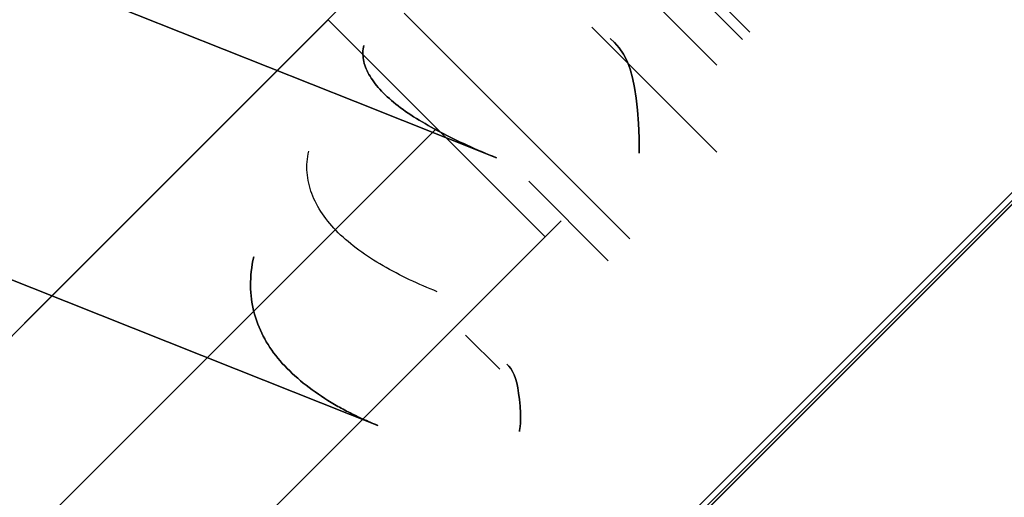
# Model space of a CAD drawing. Header units: millimetres. Extents: x -630 to 192, y -7 to 1615.
# Tile 96 of 249: x 127.46 to 132.27, y 39.08 to 41.41. Entities that reach past the tile are written whole.
import ezdxf

# ---------------------------------------------------------------- set-up
doc = ezdxf.new("R2010")
doc.units = ezdxf.units.MM
doc.header["$MEASUREMENT"] = 0
doc.layers.add('OVIDIO 160x80x72h', color=7, linetype='Continuous')

msp = doc.modelspace()

# ---------------------------------------------------------------- linework, layer by layer
at = {"layer": 'OVIDIO 160x80x72h', "extrusion": (-0.108979, 0.202852, 0.973126)}
for points in [[(-166.8952, 70.6343), (-166.8952, 231.2901)], [(-166.8952, 231.2901), (-166.8952, 70.6343)], [(-167.1907, 231.2901), (-167.1907, 70.6343)], [(-167.4862, 231.2901), (-167.4862, 70.6343)], [(-167.4862, 70.6343), (-167.4862, 231.2901)]]:
    msp.add_lwpolyline(points, dxfattribs=at)
at = {"layer": 'OVIDIO 160x80x72h', "extrusion": (-0.021464, 0.046296, 0.998697)}
for points in [[(-161.4591, -30.7233), (-161.4591, 70.5793)], [(-162.945, -29.7595), (-162.945, 70.7535)]]:
    msp.add_lwpolyline(points, dxfattribs=at)
at = {"layer": 'OVIDIO 160x80x72h', "extrusion": (-0.235702, 0.235702, 0.942809)}
for points in [[(-131.5232, 347.6585), (-131.5232, 238.5807)], [(-132.4719, 238.5807), (-132.4719, 347.6585)], [(-129.6259, 238.5807), (-129.6259, 347.6585)], [(-128.6772, 347.6585), (-128.6772, 238.5807)], [(-125.2546, 333.557), (-125.2546, 229.0167)], [(-126.2942, 336.3253), (-126.2942, 230.9174)]]:
    msp.add_lwpolyline(points, dxfattribs=at)
at = {"layer": 'OVIDIO 160x80x72h', "extrusion": (0.114881, -0.045678, 0.992329)}
msp.add_lwpolyline([(85.8607, 87.5125), (85.8607, -21.4023)], dxfattribs=at)
at = {"layer": 'OVIDIO 160x80x72h', "extrusion": (-0.202852, 0.108979, 0.973126)}
for points in [[(-83.1688, 143.8896), (-83.1688, 304.5455)], [(-83.1688, 304.5455), (-83.1688, 143.8896)], [(-82.8733, 304.5455), (-82.8733, 143.8896)], [(-82.5779, 143.8896), (-82.5779, 304.5455)], [(-82.5779, 304.5455), (-82.5779, 143.8896)]]:
    msp.add_lwpolyline(points, dxfattribs=at)
at = {"layer": 'OVIDIO 160x80x72h', "extrusion": (-0.046296, 0.021464, 0.998697)}
for points in [[(-83.7433, 59.0169), (-83.7433, 160.3213)], [(-82.2571, 59.9851), (-82.2571, 160.4963)]]:
    msp.add_lwpolyline(points, dxfattribs=at)
at = {"layer": 'OVIDIO 160x80x72h'}
for points in [[(147.8155, 56.0149), (128.6454, 36.8448)], [(128.8588, 37.0582), (147.6021, 55.8015)], [(129.9673, 42.4094), (131.028, 41.3487)], [(130.9923, 41.3131), (129.9317, 42.3737)], [(129.3396, 41.4407), (130.4419, 40.3384)], [(119.7045, 32.1466), (128.9673, 41.4094)], [(128.9673, 41.4094), (119.7045, 32.1466)], [(128.9673, 41.4094), (130.028, 40.3487)], [(130.028, 40.3487), (128.9673, 41.4094)], [(130.2559, 41.3727), (130.8661, 40.7625)], [(130.8661, 40.7625), (130.2559, 41.3727)], [(120.2349, 31.6162), (129.4977, 40.8791)], [(129.9474, 40.6208), (130.3359, 40.2323)], [(130.028, 40.3487), (120.7652, 31.0859)], [(120.7652, 31.0859), (130.028, 40.3487)], [(129.8057, 39.7021), (129.6389, 39.8689)], [(129.6389, 39.8689), (129.8057, 39.7021)]]:
    msp.add_lwpolyline(points, dxfattribs=at)
at = {"layer": 'OVIDIO 160x80x72h', "extrusion": (0.015219, 0.015219, 0.999768)}
for points in [[(119.6927, 32.1172), (129.0702, 41.4925)], [(120.7532, 31.0564), (130.1308, 40.4317)], [(119.6927, 32.1172), (119.6648, 32.0886), (119.6372, 32.0592), (119.6101, 32.0289), (119.5835, 31.9977), (119.5573, 31.9656), (119.5318, 31.9327), (119.5067, 31.899), (119.4823, 31.8644), (119.4586, 31.8289), (119.4355, 31.7927), (119.4132, 31.7557), (119.3916, 31.7179), (119.3708, 31.6793), (119.3508, 31.64), (119.3317, 31.6), (119.3135, 31.5593), (119.2962, 31.518), (119.2799, 31.4761), (119.2646, 31.4335), (119.2502, 31.3905), (119.237, 31.3468), (119.2247, 31.3028), (119.2136, 31.2582), (119.2036, 31.2133), (119.1947, 31.168), (119.187, 31.1224), (119.1804, 31.0765), (119.175, 31.0303), (119.1708, 30.984), (119.1678, 30.9376), (119.166, 30.891), (119.1654, 30.8444), (119.166, 30.7979), (119.1678, 30.7513), (119.1708, 30.7049), (119.175, 30.6585), (119.1803, 30.6124), (119.1869, 30.5665), (119.1946, 30.5209), (119.2035, 30.4756), (119.2135, 30.4307), (119.2246, 30.3861), (119.2368, 30.342), (119.2501, 30.2984), (119.2644, 30.2553), (119.2798, 30.2128), (119.2961, 30.1708), (119.3133, 30.1295), (119.3315, 30.0888), (119.3506, 30.0488), (119.3706, 30.0095), (119.3914, 29.971), (119.413, 29.9332), (119.4353, 29.8961), (119.4584, 29.8599), (119.4821, 29.8245), (119.5065, 29.7899), (119.5315, 29.7561), (119.5571, 29.7232), (119.5832, 29.6911), (119.6098, 29.6599), (119.637, 29.6296), (119.6645, 29.6002), (119.6924, 29.5716)], [(119.6924, 29.5716), (119.6645, 29.6002), (119.637, 29.6296), (119.6098, 29.6599), (119.5832, 29.6911), (119.5571, 29.7232), (119.5315, 29.7561), (119.5065, 29.7899), (119.4821, 29.8245), (119.4584, 29.8599), (119.4353, 29.8961), (119.413, 29.9332), (119.3914, 29.971), (119.3706, 30.0095), (119.3506, 30.0488), (119.3315, 30.0888), (119.3133, 30.1295), (119.2961, 30.1708), (119.2798, 30.2128), (119.2644, 30.2553), (119.2501, 30.2984), (119.2368, 30.342), (119.2246, 30.3861), (119.2135, 30.4307), (119.2035, 30.4756), (119.1946, 30.5209), (119.1869, 30.5665), (119.1803, 30.6124), (119.175, 30.6585), (119.1708, 30.7049), (119.1678, 30.7513), (119.166, 30.7979), (119.1654, 30.8444), (119.166, 30.891), (119.1678, 30.9376), (119.1708, 30.984), (119.175, 31.0303), (119.1804, 31.0765), (119.187, 31.1224), (119.1947, 31.168), (119.2036, 31.2133), (119.2136, 31.2582), (119.2247, 31.3028), (119.237, 31.3468), (119.2502, 31.3905), (119.2646, 31.4335), (119.2799, 31.4761), (119.2962, 31.518), (119.3135, 31.5593), (119.3317, 31.6), (119.3508, 31.64), (119.3708, 31.6793), (119.3916, 31.7179), (119.4132, 31.7557), (119.4355, 31.7927), (119.4586, 31.8289), (119.4823, 31.8644), (119.5067, 31.899), (119.5318, 31.9327), (119.5573, 31.9656), (119.5835, 31.9977), (119.6101, 32.0289), (119.6372, 32.0592), (119.6648, 32.0886), (119.6927, 32.1172)], [(120.329, 31.4807), (119.2266, 30.3786)], [(120.7532, 31.0564), (121.0059, 31.309)], [(121.0059, 31.309), (120.7532, 31.0564)], [(120.7532, 31.0564), (120.7486, 31.0516), (120.744, 31.0467), (120.7395, 31.0417), (120.735, 31.0365), (120.7307, 31.0311), (120.7264, 31.0256), (120.7223, 31.02), (120.7182, 31.0143), (120.7142, 31.0083), (120.7104, 31.0023), (120.7067, 30.9961), (120.7031, 30.9898), (120.6996, 30.9834), (120.6963, 30.9769), (120.6931, 30.9702), (120.69, 30.9634), (120.6872, 30.9565), (120.6844, 30.9495), (120.6819, 30.9424), (120.6795, 30.9353), (120.6773, 30.928), (120.6753, 30.9207), (120.6734, 30.9132), (120.6717, 30.9057), (120.6702, 30.8982), (120.669, 30.8906), (120.6679, 30.8829), (120.667, 30.8753), (120.6663, 30.8675), (120.6658, 30.8598), (120.6655, 30.852), (120.6654, 30.8443), (120.6655, 30.8365), (120.6658, 30.8287), (120.6663, 30.821), (120.667, 30.8133), (120.6679, 30.8056), (120.669, 30.7979), (120.6702, 30.7903), (120.6717, 30.7828), (120.6734, 30.7753), (120.6752, 30.7679), (120.6773, 30.7605), (120.6795, 30.7533), (120.6819, 30.7461), (120.6844, 30.739), (120.6871, 30.732), (120.69, 30.7251), (120.6931, 30.7183), (120.6962, 30.7117), (120.6996, 30.7051), (120.703, 30.6987), (120.7066, 30.6924), (120.7103, 30.6862), (120.7142, 30.6802), (120.7181, 30.6743), (120.7222, 30.6685), (120.7264, 30.6629), (120.7306, 30.6574), (120.735, 30.6521), (120.7394, 30.6469), (120.744, 30.6418), (120.7485, 30.6369), (120.7532, 30.6321)], [(120.7532, 30.6321), (120.7485, 30.6369), (120.744, 30.6418), (120.7394, 30.6469), (120.735, 30.6521), (120.7306, 30.6574), (120.7264, 30.6629), (120.7222, 30.6685), (120.7181, 30.6743), (120.7142, 30.6802), (120.7103, 30.6862), (120.7066, 30.6924), (120.703, 30.6987), (120.6996, 30.7051), (120.6962, 30.7117), (120.6931, 30.7183), (120.69, 30.7251), (120.6871, 30.732), (120.6844, 30.739), (120.6819, 30.7461), (120.6795, 30.7533), (120.6773, 30.7605), (120.6752, 30.7679), (120.6734, 30.7753), (120.6717, 30.7828), (120.6702, 30.7903), (120.669, 30.7979), (120.6679, 30.8056), (120.667, 30.8133), (120.6663, 30.821), (120.6658, 30.8287), (120.6655, 30.8365), (120.6654, 30.8443), (120.6655, 30.852), (120.6658, 30.8598), (120.6663, 30.8675), (120.667, 30.8753), (120.6679, 30.8829), (120.669, 30.8906), (120.6702, 30.8982), (120.6717, 30.9057), (120.6734, 30.9132), (120.6753, 30.9207), (120.6773, 30.928), (120.6795, 30.9353), (120.6819, 30.9424), (120.6844, 30.9495), (120.6872, 30.9565), (120.69, 30.9634), (120.6931, 30.9702), (120.6963, 30.9769), (120.6996, 30.9834), (120.7031, 30.9898), (120.7067, 30.9961), (120.7104, 31.0023), (120.7142, 31.0083), (120.7182, 31.0143), (120.7223, 31.02), (120.7264, 31.0256), (120.7307, 31.0311), (120.735, 31.0365), (120.7395, 31.0417), (120.744, 31.0467), (120.7486, 31.0516), (120.7532, 31.0564)], [(120.4398, 30.9456), (119.7299, 30.2359)], [(120.7532, 30.6321), (119.6924, 29.5716)], [(119.6924, 29.5716), (120.7532, 30.6321)]]:
    msp.add_lwpolyline(points, dxfattribs=at)
at = {"layer": 'OVIDIO 160x80x72h', "extrusion": (0.999884, -0.000231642, -0.015217)}
for points in [[(39.145, 1.7937), (46.6023, 491.6256)], [(29.6284, 1.6876), (39.7322, 665.3521)], [(39.7322, 665.3521), (29.6284, 1.6876)]]:
    msp.add_lwpolyline(points, dxfattribs=at)
at = {"layer": 'OVIDIO 160x80x72h', "extrusion": (-0.000231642, 0.999884, -0.015217)}
for points in [[(-127.7431, 0.4448), (-135.2004, 490.2779)], [(-129.2879, 663.9887), (-119.1843, 0.3358)], [(-130.7877, 663.9659), (-120.6844, 0.3348)]]:
    msp.add_lwpolyline(points, dxfattribs=at)
at = {"layer": 'OVIDIO 160x80x72h', "extrusion": (0.922113, -0.366639, -0.123629)}
for points in [[(87.9941, 673.5607), (87.8955, 673.5367), (87.7952, 673.5159), (87.6933, 673.4983), (87.5901, 673.4842), (87.538, 673.4785), (87.4856, 673.4736), (87.433, 673.4697), (87.3801, 673.4667), (87.327, 673.4646), (87.2737, 673.4634), (87.2203, 673.4632), (87.1667, 673.464), (87.1129, 673.4657), (87.0591, 673.4684), (87.0053, 673.4721), (86.9513, 673.4767), (86.8974, 673.4823), (86.8435, 673.4889), (86.7896, 673.4965), (86.7358, 673.5051), (86.6821, 673.5147), (86.6285, 673.5253), (86.575, 673.5368), (86.5218, 673.5493), (86.4687, 673.5629), (86.4159, 673.5773), (86.3633, 673.5928), (86.311, 673.6092), (86.259, 673.6266), (86.2073, 673.6449), (86.156, 673.6642), (86.1051, 673.6843), (86.0546, 673.7054), (86.0045, 673.7274), (85.9549, 673.7503), (85.9058, 673.774), (85.8572, 673.7986), (85.8091, 673.824), (85.7615, 673.8503), (85.7145, 673.8774), (85.6681, 673.9052), (85.6223, 673.9338), (85.5772, 673.9632), (85.5327, 673.9933), (85.4888, 674.0241), (85.4456, 674.0556), (85.4031, 674.0878), (85.3614, 674.1207), (85.3203, 674.1541), (85.28, 674.1882), (85.2404, 674.2228), (85.2015, 674.258), (85.1262, 674.3299), (85.054, 674.4039), (84.9849, 674.4796), (84.9191, 674.5568)], [(84.9191, 674.5568), (84.9849, 674.4796), (85.054, 674.4039), (85.1262, 674.3299), (85.2015, 674.258), (85.2404, 674.2228), (85.28, 674.1882), (85.3203, 674.1541), (85.3614, 674.1207), (85.4031, 674.0878), (85.4456, 674.0556), (85.4888, 674.0241), (85.5327, 673.9933), (85.5772, 673.9632), (85.6223, 673.9338), (85.6681, 673.9052), (85.7145, 673.8774), (85.7615, 673.8503), (85.8091, 673.824), (85.8572, 673.7986), (85.9058, 673.774), (85.9549, 673.7503), (86.0045, 673.7274), (86.0546, 673.7054), (86.1051, 673.6843), (86.156, 673.6642), (86.2073, 673.6449), (86.259, 673.6266), (86.311, 673.6092), (86.3633, 673.5928), (86.4159, 673.5773), (86.4687, 673.5629), (86.5218, 673.5493), (86.575, 673.5368), (86.6285, 673.5253), (86.6821, 673.5147), (86.7358, 673.5051), (86.7896, 673.4965), (86.8435, 673.4889), (86.8974, 673.4823), (86.9513, 673.4767), (87.0053, 673.4721), (87.0591, 673.4684), (87.1129, 673.4657), (87.1667, 673.464), (87.2203, 673.4632), (87.2737, 673.4634), (87.327, 673.4646), (87.3801, 673.4667), (87.433, 673.4697), (87.4856, 673.4736), (87.538, 673.4785), (87.5901, 673.4842), (87.6933, 673.4983), (87.7952, 673.5159), (87.8955, 673.5367), (87.9941, 673.5607)], [(86.0773, 675.51), (86.1102, 675.4714), (86.1447, 675.4335), (86.1808, 675.3966), (86.2185, 675.3606), (86.2379, 675.343), (86.2577, 675.3257), (86.2779, 675.3087), (86.2984, 675.2919), (86.3193, 675.2755), (86.3406, 675.2594), (86.3622, 675.2437), (86.3841, 675.2283), (86.4063, 675.2132), (86.4289, 675.1985), (86.4518, 675.1842), (86.475, 675.1703), (86.4985, 675.1567), (86.5223, 675.1436), (86.5463, 675.1309), (86.5706, 675.1186), (86.5952, 675.1067), (86.62, 675.0953), (86.645, 675.0843), (86.6703, 675.0738), (86.6958, 675.0637), (86.7214, 675.0541), (86.7472, 675.0449), (86.7732, 675.0362), (86.7994, 675.028), (86.8257, 675.0203), (86.8521, 675.013), (86.8786, 675.0063), (86.9053, 675), (86.932, 674.9942), (86.9588, 674.9889), (86.9857, 674.9842), (87.0126, 674.9799), (87.0395, 674.9761), (87.0665, 674.9728), (87.0934, 674.97), (87.1204, 674.9676), (87.1473, 674.9658), (87.1742, 674.9645), (87.2011, 674.9636), (87.2279, 674.9632), (87.2546, 674.9633), (87.2812, 674.9639), (87.3078, 674.9649), (87.3342, 674.9665), (87.3606, 674.9684), (87.3867, 674.9708), (87.4128, 674.9737), (87.4644, 674.9808), (87.5153, 674.9895), (87.5655, 675), (87.6148, 675.012)], [(87.6148, 675.012), (87.5655, 675), (87.5153, 674.9895), (87.4644, 674.9808), (87.4128, 674.9737), (87.3867, 674.9708), (87.3606, 674.9684), (87.3342, 674.9665), (87.3078, 674.9649), (87.2812, 674.9639), (87.2546, 674.9633), (87.2279, 674.9632), (87.2011, 674.9636), (87.1742, 674.9645), (87.1473, 674.9658), (87.1204, 674.9676), (87.0934, 674.97), (87.0665, 674.9728), (87.0395, 674.9761), (87.0126, 674.9799), (86.9857, 674.9842), (86.9588, 674.9889), (86.932, 674.9942), (86.9053, 675), (86.8786, 675.0063), (86.8521, 675.013), (86.8257, 675.0203), (86.7994, 675.028), (86.7732, 675.0362), (86.7472, 675.0449), (86.7214, 675.0541), (86.6958, 675.0637), (86.6703, 675.0738), (86.645, 675.0843), (86.62, 675.0953), (86.5952, 675.1067), (86.5706, 675.1186), (86.5463, 675.1309), (86.5223, 675.1436), (86.4985, 675.1567), (86.475, 675.1703), (86.4518, 675.1842), (86.4289, 675.1985), (86.4063, 675.2132), (86.3841, 675.2283), (86.3622, 675.2437), (86.3406, 675.2594), (86.3193, 675.2755), (86.2984, 675.2919), (86.2779, 675.3087), (86.2577, 675.3257), (86.2379, 675.343), (86.2185, 675.3606), (86.1808, 675.3966), (86.1447, 675.4335), (86.1102, 675.4714), (86.0773, 675.51)]]:
    msp.add_lwpolyline(points, dxfattribs=at)
at = {"layer": 'OVIDIO 160x80x72h', "extrusion": (-0.12261, -0.276089, 0.953279)}
for points in [[(101.1122, 288.932), (101.1122, 286.6092)], [(102.0861, 286.0274), (102.0861, 287.5274)], [(102.0861, 287.5274), (102.0861, 286.0274)], [(102.7307, 287.5276), (102.7307, 286.0276)], [(102.7307, 286.0276), (102.7307, 287.5276)], [(102.7216, 287.5274), (102.7216, 286.0274)], [(102.5835, 286.0274), (102.5835, 287.5274)]]:
    msp.add_lwpolyline(points, dxfattribs=at)
at = {"layer": 'OVIDIO 160x80x72h', "extrusion": (-0.707107, 0.707107, 0)}
for points in [[(-120.4746, -0.1338), (-120.5189, -0.1333), (-120.5637, -0.1319), (-120.6088, -0.1293), (-120.6543, -0.1257), (-120.7, -0.1211), (-120.7459, -0.1153), (-120.7921, -0.1085), (-120.8385, -0.1004), (-120.885, -0.0913), (-120.9316, -0.0809), (-120.9782, -0.0694), (-121.0249, -0.0566), (-121.0715, -0.0427), (-121.118, -0.0275), (-121.1645, -0.0111), (-121.2107, 0.0066), (-121.2568, 0.0255), (-121.3026, 0.0456), (-121.348, 0.067), (-121.3931, 0.0896), (-121.4378, 0.1134), (-121.4821, 0.1385), (-121.5258, 0.1647), (-121.569, 0.1922), (-121.6115, 0.2208), (-121.6535, 0.2506), (-121.6947, 0.2815), (-121.7351, 0.3135), (-121.7748, 0.3465), (-121.8137, 0.3807), (-121.8517, 0.4158), (-121.8888, 0.4519), (-121.9249, 0.489), (-121.96, 0.527), (-121.9942, 0.5659), (-122.0273, 0.6056), (-122.0593, 0.646), (-122.0902, 0.6873), (-122.1199, 0.7292), (-122.1485, 0.7717), (-122.176, 0.8149), (-122.2022, 0.8586), (-122.2273, 0.9029), (-122.2511, 0.9476), (-122.2737, 0.9927), (-122.2951, 1.0381), (-122.3152, 1.0839), (-122.3341, 1.13), (-122.3518, 1.1762), (-122.3682, 1.2227), (-122.3834, 1.2692), (-122.3974, 1.3158), (-122.4101, 1.3625), (-122.4216, 1.4092), (-122.432, 1.4557), (-122.4412, 1.5022), (-122.4492, 1.5486), (-122.4561, 1.5948), (-122.4618, 1.6407), (-122.4665, 1.6865), (-122.47, 1.7319), (-122.4726, 1.777), (-122.4741, 1.8218), (-122.4746, 1.8662)], [(-122.4746, 1.8662), (-122.4741, 1.8218), (-122.4726, 1.777), (-122.47, 1.7319), (-122.4665, 1.6865), (-122.4618, 1.6407), (-122.4561, 1.5948), (-122.4492, 1.5486), (-122.4412, 1.5022), (-122.432, 1.4557), (-122.4216, 1.4092), (-122.4101, 1.3625), (-122.3974, 1.3158), (-122.3834, 1.2692), (-122.3682, 1.2227), (-122.3518, 1.1762), (-122.3341, 1.13), (-122.3152, 1.0839), (-122.2951, 1.0381), (-122.2737, 0.9927), (-122.2511, 0.9476), (-122.2273, 0.9029), (-122.2022, 0.8586), (-122.176, 0.8149), (-122.1485, 0.7717), (-122.1199, 0.7292), (-122.0902, 0.6873), (-122.0593, 0.646), (-122.0273, 0.6056), (-121.9942, 0.5659), (-121.96, 0.527), (-121.9249, 0.489), (-121.8888, 0.4519), (-121.8517, 0.4158), (-121.8137, 0.3807), (-121.7748, 0.3465), (-121.7351, 0.3135), (-121.6947, 0.2815), (-121.6535, 0.2506), (-121.6115, 0.2208), (-121.569, 0.1922), (-121.5258, 0.1647), (-121.4821, 0.1385), (-121.4378, 0.1134), (-121.3931, 0.0896), (-121.348, 0.067), (-121.3026, 0.0456), (-121.2568, 0.0255), (-121.2107, 0.0066), (-121.1645, -0.0111), (-121.118, -0.0275), (-121.0715, -0.0427), (-121.0249, -0.0566), (-120.9782, -0.0694), (-120.9316, -0.0809), (-120.885, -0.0913), (-120.8385, -0.1004), (-120.7921, -0.1085), (-120.7459, -0.1153), (-120.7, -0.1211), (-120.6543, -0.1257), (-120.6088, -0.1293), (-120.5637, -0.1319), (-120.5189, -0.1333), (-120.4746, -0.1338)], [(-122.4746, 1.8662), (-122.4739, 1.8161), (-122.472, 1.7659), (-122.4689, 1.7157), (-122.4645, 1.6656), (-122.4588, 1.6155), (-122.4518, 1.5656), (-122.4436, 1.5159), (-122.4342, 1.4664), (-122.4235, 1.4171), (-122.4116, 1.3682), (-122.3985, 1.3197), (-122.3841, 1.2716), (-122.3686, 1.2239), (-122.352, 1.1767), (-122.3342, 1.1301), (-122.3153, 1.0841), (-122.2953, 1.0386), (-122.2743, 0.9939), (-122.2523, 0.9498), (-122.2292, 0.9064), (-122.2053, 0.8638), (-122.1803, 0.822), (-122.1546, 0.781), (-122.1279, 0.7408), (-122.1005, 0.7015), (-122.0722, 0.6631), (-122.0433, 0.6255), (-122.0136, 0.5889), (-121.9833, 0.5533), (-121.9523, 0.5185), (-121.9208, 0.4848), (-121.8888, 0.4519), (-121.856, 0.4199), (-121.8222, 0.3884), (-121.7875, 0.3574), (-121.7518, 0.3271), (-121.7152, 0.2974), (-121.6776, 0.2685), (-121.6392, 0.2403), (-121.5999, 0.2128), (-121.5597, 0.1862), (-121.5187, 0.1604), (-121.4769, 0.1355), (-121.4343, 0.1115), (-121.3909, 0.0884), (-121.3468, 0.0664), (-121.3021, 0.0454), (-121.2566, 0.0254), (-121.2106, 0.0065), (-121.164, -0.0113), (-121.1168, -0.0279), (-121.0691, -0.0434), (-121.021, -0.0577), (-120.9725, -0.0709), (-120.9236, -0.0828), (-120.8743, -0.0935), (-120.8248, -0.1029), (-120.7751, -0.1111), (-120.7252, -0.1181), (-120.6751, -0.1238), (-120.625, -0.1282), (-120.5748, -0.1313), (-120.5247, -0.1332), (-120.4746, -0.1338)]]:
    msp.add_lwpolyline(points, dxfattribs=at)
at = {"layer": 'OVIDIO 160x80x72h', "extrusion": (0.999884, -0.000231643, -0.015217)}
for points in [[(32.1743, 1.6876), (42.2775, 665.3134)], [(42.2775, 665.3134), (32.1743, 1.6876)], [(31.1139, 1.7038), (41.2171, 665.3295)], [(41.2171, 665.3295), (31.1139, 1.7038)], [(40.7929, 665.336), (30.6895, 1.7021)], [(30.6895, 1.7021), (40.7929, 665.336)]]:
    msp.add_lwpolyline(points, dxfattribs=at)
at = {"layer": 'OVIDIO 160x80x72h', "extrusion": (-9.85311e-08, 9.85324e-08, 1)}
for points in [[(129.8054, 42.2474), (130.8661, 41.1867)], [(130.8661, 41.1867), (129.8054, 42.2474)]]:
    msp.add_lwpolyline(points, dxfattribs=at)
at = {"layer": 'OVIDIO 160x80x72h', "extrusion": (0.999995, -0.000995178, 0.002882)}
for points in [[(41.3827, 667.2798), (42.0563, 665.329)], [(40.181, 666.6754), (40.2342, 666.5213)]]:
    msp.add_lwpolyline(points, dxfattribs=at)
at = {"layer": 'OVIDIO 160x80x72h', "extrusion": (0.707107, -0.707107, 0)}
for points in [[(122.4746, 1.8662), (122.4741, 1.8218), (122.4726, 1.777), (122.47, 1.7319), (122.4665, 1.6865), (122.4618, 1.6407), (122.4561, 1.5948), (122.4492, 1.5486), (122.4412, 1.5022), (122.432, 1.4557), (122.4216, 1.4092), (122.4101, 1.3625), (122.3974, 1.3158), (122.3834, 1.2692), (122.3682, 1.2227), (122.3518, 1.1762), (122.3341, 1.13), (122.3152, 1.0839), (122.2951, 1.0381), (122.2737, 0.9927), (122.2511, 0.9476), (122.2273, 0.9029), (122.2022, 0.8586), (122.176, 0.8149), (122.1485, 0.7717), (122.1199, 0.7292), (122.0902, 0.6873), (122.0593, 0.646), (122.0273, 0.6056), (121.9942, 0.5659), (121.96, 0.527), (121.9249, 0.489), (121.8888, 0.4519), (121.8517, 0.4158), (121.8137, 0.3807), (121.7748, 0.3465), (121.7351, 0.3135), (121.6947, 0.2815), (121.6535, 0.2506), (121.6115, 0.2208), (121.569, 0.1922), (121.5258, 0.1647), (121.4821, 0.1385), (121.4378, 0.1134), (121.3931, 0.0896), (121.348, 0.067), (121.3026, 0.0456), (121.2568, 0.0255), (121.2107, 0.0066), (121.1645, -0.0111), (121.118, -0.0275), (121.0715, -0.0427), (121.0249, -0.0566), (120.9782, -0.0694), (120.9316, -0.0809), (120.885, -0.0913), (120.8385, -0.1004), (120.7921, -0.1085), (120.7459, -0.1153), (120.7, -0.1211), (120.6543, -0.1257), (120.6088, -0.1293), (120.5637, -0.1319), (120.5189, -0.1333), (120.4746, -0.1338)], [(120.4746, -0.1338), (120.5189, -0.1333), (120.5637, -0.1319), (120.6088, -0.1293), (120.6543, -0.1257), (120.7, -0.1211), (120.7459, -0.1153), (120.7921, -0.1085), (120.8385, -0.1004), (120.885, -0.0913), (120.9316, -0.0809), (120.9782, -0.0694), (121.0249, -0.0566), (121.0715, -0.0427), (121.118, -0.0275), (121.1645, -0.0111), (121.2107, 0.0066), (121.2568, 0.0255), (121.3026, 0.0456), (121.348, 0.067), (121.3931, 0.0896), (121.4378, 0.1134), (121.4821, 0.1385), (121.5258, 0.1647), (121.569, 0.1922), (121.6115, 0.2208), (121.6535, 0.2506), (121.6947, 0.2815), (121.7351, 0.3135), (121.7748, 0.3465), (121.8137, 0.3807), (121.8517, 0.4158), (121.8888, 0.4519), (121.9249, 0.489), (121.96, 0.527), (121.9942, 0.5659), (122.0273, 0.6056), (122.0593, 0.646), (122.0902, 0.6873), (122.1199, 0.7292), (122.1485, 0.7717), (122.176, 0.8149), (122.2022, 0.8586), (122.2273, 0.9029), (122.2511, 0.9476), (122.2737, 0.9927), (122.2951, 1.0381), (122.3152, 1.0839), (122.3341, 1.13), (122.3518, 1.1762), (122.3682, 1.2227), (122.3834, 1.2692), (122.3974, 1.3158), (122.4101, 1.3625), (122.4216, 1.4092), (122.432, 1.4557), (122.4412, 1.5022), (122.4492, 1.5486), (122.4561, 1.5948), (122.4618, 1.6407), (122.4665, 1.6865), (122.47, 1.7319), (122.4726, 1.777), (122.4741, 1.8218), (122.4746, 1.8662)]]:
    msp.add_lwpolyline(points, dxfattribs=at)
at = {"layer": 'OVIDIO 160x80x72h', "extrusion": (0.007538, 0.018371, 0.999803)}
for points in [[(-104.799, -74.5325), (-104.799, -72.9067)], [(-104.799, -72.9067), (-104.799, -74.5325)]]:
    msp.add_lwpolyline(points, dxfattribs=at)
at = {"layer": 'OVIDIO 160x80x72h', "extrusion": (0.003996, 0.998758, 0.049658)}
for points in [[(-130.1789, 661.6337), (-130.0893, 660.5227)], [(-130.0893, 660.5227), (-130.1789, 661.6337)]]:
    msp.add_lwpolyline(points, dxfattribs=at)
at = {"layer": 'OVIDIO 160x80x72h', "extrusion": (-0.202863, 0.108986, 0.973123)}
for points in [[(-85.0042, 287.9347), (-85.0042, 230.5536)], [(-85.0042, 230.5536), (-85.0042, 287.9347)]]:
    msp.add_lwpolyline(points, dxfattribs=at)
at = {"layer": 'OVIDIO 160x80x72h', "extrusion": (0.933612, -0.264208, -0.241996)}
for points in [[(73.7495, 674.2121), (74.8895, 675.187)], [(74.8895, 675.187), (73.7495, 674.2121)], [(73.9699, 674.4006), (73.7495, 674.2121)]]:
    msp.add_lwpolyline(points, dxfattribs=at)
at = {"layer": 'OVIDIO 160x80x72h', "extrusion": (0.962875, -0.23831, 0.126807)}
for points in [[(69.7568, 645.2343), (71.4224, 644.3809)], [(71.4224, 644.3809), (69.7568, 645.2343)]]:
    msp.add_lwpolyline(points, dxfattribs=at)
at = {"layer": 'OVIDIO 160x80x72h', "extrusion": (0.26556, 0.881185, 0.391139)}
for points in [[(-159.1993, 641.5228), (-112.879, 581.4045)], [(-112.879, 581.4045), (-159.1993, 641.5228)]]:
    msp.add_lwpolyline(points, dxfattribs=at)
at = {"layer": 'OVIDIO 160x80x72h', "extrusion": (-0.12261, -0.276068, 0.953286)}
for points in [[(102.3834, 287.0409), (102.3834, 285.4986)], [(102.5388, 287.4337), (102.5388, 285.8422)]]:
    msp.add_lwpolyline(points, dxfattribs=at)
at = {"layer": 'OVIDIO 160x80x72h', "extrusion": (0.923255, -0.345247, -0.168535)}
msp.add_lwpolyline([(83.6852, 676.4302), (82.3176, 675.8139)], dxfattribs=at)
at = {"layer": 'OVIDIO 160x80x72h', "extrusion": (-0.122517, -0.275969, 0.953326)}
for points in [[(102.7251, 287.4216), (102.7251, 285.9216)], [(102.7251, 285.9216), (102.7251, 287.4216)]]:
    msp.add_lwpolyline(points, dxfattribs=at)
at = {"layer": 'OVIDIO 160x80x72h', "extrusion": (0.999995, -0.000993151, 0.002876)}
for points in [[(40.3282, 664.7483), (40.9114, 663.0594)], [(40.1574, 666.4957), (40.8589, 664.4642)]]:
    msp.add_lwpolyline(points, dxfattribs=at)
at = {"layer": 'OVIDIO 160x80x72h', "extrusion": (0.999557, -0.009403, 0.028244)}
for points in [[(41.9826, 663.1845), (41.9312, 663.3391)], [(41.9312, 663.3391), (41.9826, 663.1845)]]:
    msp.add_lwpolyline(points, dxfattribs=at)
at = {"layer": 'OVIDIO 160x80x72h', "extrusion": (0.265352, 0.881275, 0.391079)}
for points in [[(-155.5796, 639.0678), (-113.1957, 584.0182)], [(-113.1957, 584.0182), (-155.5796, 639.0678)], [(-113.017, 584.1562), (-155.4006, 639.2056)], [(-155.4006, 639.2056), (-113.017, 584.1562)]]:
    msp.add_lwpolyline(points, dxfattribs=at)
at = {"layer": 'OVIDIO 160x80x72h', "extrusion": (0.386909, 0.871231, 0.302091)}
for points in [[(-102.0862, 609.7084), (-102.104, 609.7059), (-102.1218, 609.7029), (-102.1396, 609.6994), (-102.1574, 609.6955), (-102.1752, 609.6912), (-102.1929, 609.6864), (-102.2105, 609.6812), (-102.228, 609.6755), (-102.2455, 609.6694), (-102.2628, 609.6628), (-102.2799, 609.6558), (-102.297, 609.6484), (-102.3138, 609.6405), (-102.3305, 609.6322), (-102.347, 609.6235), (-102.3632, 609.6144), (-102.3793, 609.6048), (-102.395, 609.5949), (-102.4106, 609.5846), (-102.4258, 609.5739), (-102.4407, 609.5629), (-102.4554, 609.5515), (-102.4697, 609.5398), (-102.4837, 609.5277), (-102.4974, 609.5154), (-102.5108, 609.5027), (-102.5237, 609.4898), (-102.5364, 609.4766), (-102.5486, 609.4631), (-102.5605, 609.4494), (-102.572, 609.4355), (-102.5831, 609.4214), (-102.5938, 609.407), (-102.6043, 609.3922), (-102.6144, 609.3772), (-102.6242, 609.3619), (-102.6337, 609.3463), (-102.6428, 609.3304), (-102.6516, 609.3142), (-102.6599, 609.2978), (-102.6679, 609.2811), (-102.6755, 609.2642), (-102.6827, 609.2471), (-102.6894, 609.2298), (-102.6958, 609.2123), (-102.7017, 609.1946), (-102.7072, 609.1768), (-102.7122, 609.1589), (-102.7168, 609.1408), (-102.7209, 609.1226), (-102.7245, 609.1044), (-102.7278, 609.086), (-102.7305, 609.0676), (-102.7328, 609.0492), (-102.7346, 609.0308), (-102.736, 609.0124), (-102.7369, 608.994), (-102.7374, 608.9756), (-102.7374, 608.9573), (-102.737, 608.939), (-102.7361, 608.9208), (-102.7348, 608.9027), (-102.733, 608.8848), (-102.7309, 608.8669)], [(-102.7309, 608.8669), (-102.733, 608.8848), (-102.7348, 608.9027), (-102.7361, 608.9208), (-102.737, 608.939), (-102.7374, 608.9573), (-102.7374, 608.9756), (-102.7369, 608.994), (-102.736, 609.0124), (-102.7346, 609.0308), (-102.7328, 609.0492), (-102.7305, 609.0676), (-102.7278, 609.086), (-102.7245, 609.1044), (-102.7209, 609.1226), (-102.7168, 609.1408), (-102.7122, 609.1589), (-102.7072, 609.1768), (-102.7017, 609.1946), (-102.6958, 609.2123), (-102.6894, 609.2298), (-102.6827, 609.2471), (-102.6755, 609.2642), (-102.6679, 609.2811), (-102.6599, 609.2978), (-102.6516, 609.3142), (-102.6428, 609.3304), (-102.6337, 609.3463), (-102.6242, 609.3619), (-102.6144, 609.3772), (-102.6043, 609.3922), (-102.5938, 609.407), (-102.5831, 609.4214), (-102.572, 609.4355), (-102.5605, 609.4494), (-102.5486, 609.4631), (-102.5364, 609.4766), (-102.5237, 609.4898), (-102.5108, 609.5027), (-102.4974, 609.5154), (-102.4837, 609.5277), (-102.4697, 609.5398), (-102.4554, 609.5515), (-102.4407, 609.5629), (-102.4258, 609.5739), (-102.4106, 609.5846), (-102.395, 609.5949), (-102.3793, 609.6048), (-102.3632, 609.6144), (-102.347, 609.6235), (-102.3305, 609.6322), (-102.3138, 609.6405), (-102.297, 609.6484), (-102.2799, 609.6558), (-102.2628, 609.6628), (-102.2455, 609.6694), (-102.228, 609.6755), (-102.2105, 609.6812), (-102.1929, 609.6864), (-102.1752, 609.6912), (-102.1574, 609.6955), (-102.1396, 609.6994), (-102.1218, 609.7029), (-102.104, 609.7059), (-102.0862, 609.7084)]]:
    msp.add_lwpolyline(points, dxfattribs=at)
at = {"layer": 'OVIDIO 160x80x72h', "extrusion": (-0.202866, 0.108989, 0.973122)}
for points in [[(-84.2914, 230.5564), (-84.2914, 287.9375)], [(-83.5785, 230.5564), (-83.5785, 287.9375)], [(-83.5785, 287.9375), (-83.5785, 230.5564)]]:
    msp.add_lwpolyline(points, dxfattribs=at)
at = {"layer": 'OVIDIO 160x80x72h', "extrusion": (0.38691, 0.871231, 0.30209)}
msp.add_lwpolyline([(-102.7323, 608.8665), (-102.7345, 608.8844), (-102.7362, 608.9025), (-102.7375, 608.9206), (-102.7384, 608.9389), (-102.7388, 608.9573), (-102.7388, 608.9757), (-102.7383, 608.9941), (-102.7374, 609.0126), (-102.736, 609.0311), (-102.7341, 609.0496), (-102.7318, 609.0681), (-102.729, 609.0866), (-102.7257, 609.1049), (-102.722, 609.1233), (-102.7178, 609.1415), (-102.7132, 609.1596), (-102.7081, 609.1776), (-102.7026, 609.1954), (-102.6967, 609.2131), (-102.6903, 609.2306), (-102.6835, 609.248), (-102.6763, 609.2651), (-102.6686, 609.282), (-102.6606, 609.2987), (-102.6522, 609.3151), (-102.6434, 609.3313), (-102.6343, 609.3472), (-102.6248, 609.3628), (-102.6149, 609.3781), (-102.6048, 609.3931), (-102.5943, 609.4078), (-102.5835, 609.4222), (-102.5724, 609.4363), (-102.5609, 609.4502), (-102.5491, 609.4638), (-102.5368, 609.4772), (-102.5242, 609.4904), (-102.5112, 609.5033), (-102.4979, 609.5159), (-102.4842, 609.5283), (-102.4702, 609.5403), (-102.4559, 609.552), (-102.4412, 609.5633), (-102.4263, 609.5744), (-102.4111, 609.585), (-102.3955, 609.5953), (-102.3798, 609.6052), (-102.3637, 609.6147), (-102.3475, 609.6239), (-102.331, 609.6326), (-102.3143, 609.6409), (-102.2974, 609.6487), (-102.2803, 609.6562), (-102.2631, 609.6632), (-102.2458, 609.6698), (-102.2283, 609.6759), (-102.2107, 609.6816), (-102.1931, 609.6868), (-102.1753, 609.6916), (-102.1575, 609.6959), (-102.1397, 609.6998), (-102.1218, 609.7032), (-102.104, 609.7062), (-102.0861, 609.7088)], dxfattribs=at)
at = {"layer": 'OVIDIO 160x80x72h', "extrusion": (0.007645, 0.997294, 0.073113)}
for points in [[(-129.3295, 658.6907), (-129.5317, 660.6198)], [(-129.5317, 660.6198), (-129.3295, 658.6907)]]:
    msp.add_lwpolyline(points, dxfattribs=at)
at = {"layer": 'OVIDIO 160x80x72h', "extrusion": (0.265507, 0.881208, 0.391124)}
for points in [[(-158.4788, 642.0649), (-112.8591, 582.8447)], [(-112.8591, 582.8447), (-158.4788, 642.0649)]]:
    msp.add_lwpolyline(points, dxfattribs=at)
at = {"layer": 'OVIDIO 160x80x72h', "extrusion": (0.386908, 0.871231, 0.302091)}
for points in [[(-102.0863, 609.7083), (-102.104, 609.7058), (-102.1218, 609.7028), (-102.1396, 609.6993), (-102.1574, 609.6955), (-102.1752, 609.6911), (-102.1929, 609.6863), (-102.2105, 609.6811), (-102.228, 609.6754), (-102.2455, 609.6693), (-102.2628, 609.6627), (-102.28, 609.6557), (-102.297, 609.6483), (-102.3139, 609.6404), (-102.3305, 609.6321), (-102.347, 609.6234), (-102.3633, 609.6143), (-102.3793, 609.6048), (-102.3951, 609.5948), (-102.4106, 609.5845), (-102.4258, 609.5739), (-102.4408, 609.5628), (-102.4554, 609.5514), (-102.4697, 609.5397), (-102.4838, 609.5277), (-102.4974, 609.5153), (-102.5108, 609.5027), (-102.5238, 609.4897), (-102.5364, 609.4765), (-102.5486, 609.463), (-102.5605, 609.4493), (-102.572, 609.4354), (-102.5831, 609.4213), (-102.5938, 609.4069), (-102.6043, 609.3922), (-102.6144, 609.3771), (-102.6242, 609.3618), (-102.6337, 609.3462), (-102.6428, 609.3303), (-102.6516, 609.3141), (-102.6599, 609.2977), (-102.6679, 609.281), (-102.6755, 609.2641), (-102.6827, 609.247), (-102.6895, 609.2297), (-102.6958, 609.2122), (-102.7017, 609.1946), (-102.7072, 609.1767), (-102.7122, 609.1588), (-102.7168, 609.1407), (-102.7209, 609.1225), (-102.7246, 609.1043), (-102.7278, 609.086), (-102.7305, 609.0676), (-102.7328, 609.0492), (-102.7347, 609.0307), (-102.736, 609.0123), (-102.7369, 608.9939), (-102.7374, 608.9755), (-102.7374, 608.9572), (-102.737, 608.9389), (-102.7361, 608.9207), (-102.7348, 608.9027), (-102.7331, 608.8847), (-102.7309, 608.8669)], [(-102.7309, 608.8669), (-102.7331, 608.8847), (-102.7348, 608.9027), (-102.7361, 608.9207), (-102.737, 608.9389), (-102.7374, 608.9572), (-102.7374, 608.9755), (-102.7369, 608.9939), (-102.736, 609.0123), (-102.7347, 609.0307), (-102.7328, 609.0492), (-102.7305, 609.0676), (-102.7278, 609.086), (-102.7246, 609.1043), (-102.7209, 609.1225), (-102.7168, 609.1407), (-102.7122, 609.1588), (-102.7072, 609.1767), (-102.7017, 609.1946), (-102.6958, 609.2122), (-102.6895, 609.2297), (-102.6827, 609.247), (-102.6755, 609.2641), (-102.6679, 609.281), (-102.6599, 609.2977), (-102.6516, 609.3141), (-102.6428, 609.3303), (-102.6337, 609.3462), (-102.6242, 609.3618), (-102.6144, 609.3771), (-102.6043, 609.3922), (-102.5938, 609.4069), (-102.5831, 609.4213), (-102.572, 609.4354), (-102.5605, 609.4493), (-102.5486, 609.463), (-102.5364, 609.4765), (-102.5238, 609.4897), (-102.5108, 609.5027), (-102.4974, 609.5153), (-102.4838, 609.5277), (-102.4697, 609.5397), (-102.4554, 609.5514), (-102.4408, 609.5628), (-102.4258, 609.5739), (-102.4106, 609.5845), (-102.3951, 609.5948), (-102.3793, 609.6048), (-102.3633, 609.6143), (-102.347, 609.6234), (-102.3305, 609.6321), (-102.3139, 609.6404), (-102.297, 609.6483), (-102.28, 609.6557), (-102.2628, 609.6627), (-102.2455, 609.6693), (-102.228, 609.6754), (-102.2105, 609.6811), (-102.1929, 609.6863), (-102.1752, 609.6911), (-102.1574, 609.6955), (-102.1396, 609.6993), (-102.1218, 609.7028), (-102.104, 609.7058), (-102.0863, 609.7083)]]:
    msp.add_lwpolyline(points, dxfattribs=at)
at = {"layer": 'OVIDIO 160x80x72h'}
for points in [[(29.7528, 80.5106, 681.4941), (129.0988, 41.0099, 668.1747), (129.7904, 40.7349, 668.082)], [(129.7904, 40.7349, 668.082), (129.0988, 41.0099, 668.1747), (29.7528, 80.5106, 681.4941)], [(29.1725, 79.2038, 681.041), (128.5184, 39.703, 667.7216), (129.21, 39.4281, 667.6288)], [(129.21, 39.4281, 667.6288), (128.5184, 39.703, 667.7216), (29.1725, 79.2038, 681.041)], [(128.6454, 36.8448, 30.1662), (128.7201, 36.938, 30.1661), (128.7967, 37.0297, 30.1661), (128.8751, 37.1199, 30.166), (128.9553, 37.2085, 30.1659), (129.0373, 37.2955, 30.1659), (136.0082, 44.2681, 30.1659)], [(136.0283, 44.2479, 28.1661), (129.0447, 37.262, 28.1661), (128.9506, 37.1612, 28.1661), (128.8588, 37.0582, 28.1662)], [(129.1417, 41.284, 667.6819), (129.1399, 41.2752, 667.6927), (129.1386, 41.2664, 667.7034), (129.1377, 41.2576, 667.714), (129.1372, 41.2488, 667.7245), (129.1373, 41.24, 667.735), (129.1378, 41.2312, 667.7454), (129.1387, 41.2224, 667.7557), (129.1401, 41.2135, 667.766), (129.1419, 41.2047, 667.7762), (129.1441, 41.1958, 667.7864), (129.1468, 41.187, 667.7965), (129.15, 41.1781, 667.8065), (129.1536, 41.1691, 667.8165), (129.1576, 41.1602, 667.8264), (129.162, 41.1512, 667.8363), (129.1668, 41.1422, 667.8462), (129.1721, 41.1332, 667.856), (129.1778, 41.1241, 667.8657), (129.1838, 41.115, 667.8754), (129.1903, 41.1059, 667.8849), (129.1972, 41.0968, 667.8944), (129.2045, 41.0877, 667.9038), (129.2122, 41.0786, 667.913), (129.2203, 41.0695, 667.9221), (129.2287, 41.0604, 667.9311), (129.2376, 41.0513, 667.9399), (129.2468, 41.0422, 667.9485), (129.2564, 41.0331, 667.957), (129.2664, 41.0241, 667.9652), (129.2767, 41.0151, 667.9732), (129.2874, 41.0061, 667.981), (129.2985, 40.9971, 667.9886), (129.3099, 40.9883, 667.9959), (129.3216, 40.9794, 668.003), (129.3337, 40.9706, 668.0098), (129.3461, 40.9618, 668.0164), (129.3588, 40.9531, 668.0227), (129.3718, 40.9445, 668.0287), (129.3851, 40.9358, 668.0344), (129.3987, 40.9273, 668.0399), (129.4126, 40.9187, 668.0452), (129.4267, 40.9102, 668.0501), (129.4411, 40.9018, 668.0548), (129.4557, 40.8934, 668.0592), (129.4705, 40.885, 668.0634), (129.4855, 40.8767, 668.0672), (129.5008, 40.8685, 668.0708), (129.5162, 40.8603, 668.0741), (129.5319, 40.8521, 668.0771), (129.5477, 40.844, 668.0798), (129.5637, 40.8359, 668.0822), (129.5799, 40.8278, 668.0843), (129.5964, 40.8199, 668.0861), (129.613, 40.8119, 668.0875), (129.6298, 40.804, 668.0886), (129.6468, 40.7962, 668.0894), (129.664, 40.7884, 668.0898), (129.6814, 40.7806, 668.0898), (129.699, 40.7729, 668.0895), (129.7169, 40.7652, 668.0888), (129.7349, 40.7576, 668.0877), (129.7532, 40.75, 668.0862), (129.7717, 40.7424, 668.0843), (129.7904, 40.7349, 668.082)], [(129.7904, 40.7349, 668.082), (129.7717, 40.7424, 668.0843), (129.7532, 40.75, 668.0862), (129.7349, 40.7576, 668.0877), (129.7169, 40.7652, 668.0888), (129.699, 40.7729, 668.0895), (129.6814, 40.7806, 668.0898), (129.664, 40.7884, 668.0898), (129.6468, 40.7962, 668.0894), (129.6298, 40.804, 668.0886), (129.613, 40.8119, 668.0875), (129.5964, 40.8199, 668.0861), (129.5799, 40.8278, 668.0843), (129.5637, 40.8359, 668.0822), (129.5477, 40.844, 668.0798), (129.5319, 40.8521, 668.0771), (129.5162, 40.8603, 668.0741), (129.5008, 40.8685, 668.0708), (129.4855, 40.8767, 668.0672), (129.4705, 40.885, 668.0634), (129.4557, 40.8934, 668.0592), (129.4411, 40.9018, 668.0548), (129.4267, 40.9102, 668.0501), (129.4126, 40.9187, 668.0452), (129.3987, 40.9273, 668.0399), (129.3851, 40.9358, 668.0344), (129.3718, 40.9445, 668.0287), (129.3588, 40.9531, 668.0227), (129.3461, 40.9618, 668.0164), (129.3337, 40.9706, 668.0098), (129.3216, 40.9794, 668.003), (129.3099, 40.9883, 667.9959), (129.2985, 40.9971, 667.9886), (129.2874, 41.0061, 667.981), (129.2767, 41.0151, 667.9732), (129.2664, 41.0241, 667.9652), (129.2564, 41.0331, 667.957), (129.2468, 41.0422, 667.9485), (129.2376, 41.0513, 667.9399), (129.2287, 41.0604, 667.9311), (129.2203, 41.0695, 667.9221), (129.2122, 41.0786, 667.913), (129.2045, 41.0877, 667.9038), (129.1972, 41.0968, 667.8944), (129.1903, 41.1059, 667.8849), (129.1838, 41.115, 667.8754), (129.1778, 41.1241, 667.8657), (129.1721, 41.1332, 667.856), (129.1668, 41.1422, 667.8462), (129.162, 41.1512, 667.8363), (129.1576, 41.1602, 667.8264), (129.1536, 41.1691, 667.8165), (129.15, 41.1781, 667.8065), (129.1468, 41.187, 667.7965), (129.1441, 41.1958, 667.7864), (129.1419, 41.2047, 667.7762), (129.1401, 41.2135, 667.766), (129.1387, 41.2224, 667.7557), (129.1378, 41.2312, 667.7454), (129.1373, 41.24, 667.735), (129.1372, 41.2488, 667.7245), (129.1377, 41.2576, 667.714), (129.1386, 41.2664, 667.7034), (129.1399, 41.2752, 667.6927), (129.1417, 41.284, 667.6819)], [(130.3452, 41.3172, 664.5312), (130.3669, 41.2984, 664.7359), (130.3888, 41.2728, 664.9454), (130.4096, 41.2418, 665.1578), (130.4279, 41.2065, 665.3715), (130.4426, 41.1678, 665.5851), (130.4543, 41.1254, 665.7991), (130.4636, 41.0783, 666.0144), (130.4714, 41.0258, 666.232), (130.4781, 40.9672, 666.4525), (130.4835, 40.9026, 666.6753), (130.4868, 40.8324, 666.8999), (130.4876, 40.757, 667.1253)], [(130.4876, 40.757, 667.1253), (130.4868, 40.8324, 666.8999), (130.4835, 40.9026, 666.6753), (130.4781, 40.9672, 666.4525), (130.4714, 41.0258, 666.232), (130.4636, 41.0783, 666.0144), (130.4543, 41.1254, 665.7991), (130.4426, 41.1678, 665.5851), (130.4279, 41.2065, 665.3715), (130.4096, 41.2418, 665.1578), (130.3888, 41.2728, 664.9454), (130.3669, 41.2984, 664.7359), (130.3452, 41.3172, 664.5312)], [(129.4999, 40.0809, 667.8552), (129.483, 40.0877, 667.8572), (129.466, 40.0947, 667.8587), (129.449, 40.1018, 667.8597), (129.4321, 40.1091, 667.8602), (129.4152, 40.1165, 667.8601), (129.3984, 40.124, 667.8596), (129.3816, 40.1317, 667.8586), (129.3649, 40.1396, 667.8571), (129.3483, 40.1476, 667.8551), (129.3318, 40.1557, 667.8526), (129.3154, 40.164, 667.8497), (129.2991, 40.1724, 667.8462), (129.283, 40.1809, 667.8424), (129.267, 40.1896, 667.8381), (129.2512, 40.1984, 667.8333), (129.2355, 40.2074, 667.8281), (129.22, 40.2165, 667.8225), (129.2047, 40.2257, 667.8164), (129.1896, 40.2351, 667.8099), (129.1747, 40.2446, 667.803), (129.16, 40.2542, 667.7956), (129.1456, 40.264, 667.7879), (129.1314, 40.2739, 667.7797), (129.1175, 40.2839, 667.7712), (129.1039, 40.2941, 667.7622), (129.0905, 40.3044, 667.7529), (129.0775, 40.3148, 667.7432), (129.0647, 40.3254, 667.7331), (129.0523, 40.3361, 667.7227), (129.0402, 40.3469, 667.7118), (129.0285, 40.3578, 667.7006), (129.017, 40.3689, 667.6891), (129.006, 40.38, 667.6772), (128.9953, 40.3913, 667.665), (128.9851, 40.4028, 667.6525), (128.9751, 40.4143, 667.6396), (128.9656, 40.4259, 667.6265), (128.9565, 40.4377, 667.6131), (128.9478, 40.4495, 667.5994), (128.9394, 40.4615, 667.5854), (128.9315, 40.4735, 667.5712), (128.924, 40.4857, 667.5568), (128.9169, 40.4979, 667.5422), (128.9102, 40.5102, 667.5273), (128.9039, 40.5225, 667.5123), (128.8981, 40.535, 667.4971), (128.8927, 40.5475, 667.4817), (128.8878, 40.5601, 667.4662), (128.8833, 40.5727, 667.4506), (128.8792, 40.5854, 667.4348), (128.8757, 40.5982, 667.4189), (128.8725, 40.611, 667.4029), (128.8699, 40.6239, 667.3869), (128.8677, 40.6367, 667.3707), (128.866, 40.6497, 667.3546), (128.8647, 40.6627, 667.3383), (128.864, 40.6757, 667.3221), (128.8637, 40.6887, 667.3058), (128.864, 40.7017, 667.2895), (128.8647, 40.7148, 667.2733), (128.866, 40.7279, 667.257), (128.8677, 40.741, 667.2408), (128.87, 40.7541, 667.2247), (128.8728, 40.7672, 667.2086)], [(128.6043, 40.2513, 666.7361), (128.6003, 40.2331, 666.7585), (128.5969, 40.2151, 666.7807), (128.5941, 40.1972, 666.8029), (128.5919, 40.1796, 666.8249), (128.5902, 40.1621, 666.8468), (128.5891, 40.1449, 666.8686), (128.5884, 40.1278, 666.8902), (128.5884, 40.1109, 666.9117), (128.5888, 40.0942, 666.933), (128.5897, 40.0777, 666.9542), (128.5911, 40.0614, 666.9753), (128.593, 40.0452, 666.9963), (128.5954, 40.0292, 667.017), (128.5982, 40.0134, 667.0377), (128.6015, 39.9978, 667.0582), (128.6052, 39.9823, 667.0785), (128.6093, 39.967, 667.0987), (128.6139, 39.9519, 667.1187), (128.6188, 39.9369, 667.1386), (128.6242, 39.9221, 667.1582), (128.63, 39.9074, 667.1777), (128.6363, 39.8929, 667.1969), (128.6429, 39.8785, 667.2159), (128.65, 39.8644, 667.2346), (128.6575, 39.8503, 667.2531), (128.6654, 39.8364, 667.2713), (128.6737, 39.8227, 667.2892), (128.6825, 39.8091, 667.3068), (128.6916, 39.7957, 667.3241), (128.7012, 39.7825, 667.3411), (128.7112, 39.7693, 667.3578), (128.7216, 39.7564, 667.374), (128.7324, 39.7435, 667.39), (128.7436, 39.7309, 667.4055), (128.7552, 39.7184, 667.4206), (128.7672, 39.706, 667.4354), (128.7795, 39.6938, 667.4497), (128.7922, 39.6817, 667.4636), (128.8052, 39.6698, 667.477), (128.8186, 39.6581, 667.49), (128.8322, 39.6465, 667.5025), (128.8462, 39.6351, 667.5145), (128.8604, 39.6239, 667.526), (128.8749, 39.6128, 667.5371), (128.8896, 39.6019, 667.5475), (128.9046, 39.5912, 667.5575), (128.9197, 39.5807, 667.5669), (128.9351, 39.5703, 667.5757), (128.9507, 39.5601, 667.584), (128.9665, 39.5501, 667.5917), (128.9825, 39.5403, 667.5987), (128.9988, 39.5306, 667.6052), (129.0152, 39.5211, 667.611), (129.0235, 39.5164, 667.6137), (129.0318, 39.5118, 667.6162), (129.0402, 39.5072, 667.6185), (129.0486, 39.5027, 667.6207), (129.0571, 39.4982, 667.6226), (129.0657, 39.4937, 667.6245), (129.0743, 39.4893, 667.6261), (129.0829, 39.4849, 667.6276), (129.0916, 39.4806, 667.6289), (129.1004, 39.4763, 667.63), (129.1092, 39.472, 667.631), (129.1181, 39.4678, 667.6317), (129.1271, 39.4637, 667.6323), (129.136, 39.4595, 667.6327), (129.1451, 39.4555, 667.6329), (129.1542, 39.4514, 667.6329), (129.1634, 39.4474, 667.6327), (129.1726, 39.4435, 667.6323), (129.1818, 39.4396, 667.6317), (129.1912, 39.4357, 667.631), (129.2006, 39.4319, 667.63), (129.21, 39.4281, 667.6288)], [(129.21, 39.4281, 667.6288), (129.2006, 39.4319, 667.63), (129.1912, 39.4357, 667.631), (129.1818, 39.4396, 667.6317), (129.1726, 39.4435, 667.6323), (129.1634, 39.4474, 667.6327), (129.1542, 39.4514, 667.6329), (129.1451, 39.4555, 667.6329), (129.136, 39.4595, 667.6327), (129.1271, 39.4637, 667.6323), (129.1181, 39.4678, 667.6317), (129.1092, 39.472, 667.631), (129.1004, 39.4763, 667.63), (129.0916, 39.4806, 667.6289), (129.0829, 39.4849, 667.6276), (129.0743, 39.4893, 667.6261), (129.0657, 39.4937, 667.6245), (129.0571, 39.4982, 667.6226), (129.0486, 39.5027, 667.6207), (129.0402, 39.5072, 667.6185), (129.0318, 39.5118, 667.6162), (129.0235, 39.5164, 667.6137), (129.0152, 39.5211, 667.611), (128.9988, 39.5306, 667.6052), (128.9825, 39.5403, 667.5987), (128.9665, 39.5501, 667.5917), (128.9507, 39.5601, 667.584), (128.9351, 39.5703, 667.5757), (128.9197, 39.5807, 667.5669), (128.9046, 39.5912, 667.5575), (128.8896, 39.6019, 667.5475), (128.8749, 39.6128, 667.5371), (128.8604, 39.6239, 667.526), (128.8462, 39.6351, 667.5145), (128.8322, 39.6465, 667.5025), (128.8186, 39.6581, 667.49), (128.8052, 39.6698, 667.477), (128.7922, 39.6817, 667.4636), (128.7795, 39.6938, 667.4497), (128.7672, 39.706, 667.4354), (128.7552, 39.7184, 667.4206), (128.7436, 39.7309, 667.4055), (128.7324, 39.7435, 667.39), (128.7216, 39.7564, 667.374), (128.7112, 39.7693, 667.3578), (128.7012, 39.7825, 667.3411), (128.6916, 39.7957, 667.3241), (128.6825, 39.8091, 667.3068), (128.6737, 39.8227, 667.2892), (128.6654, 39.8364, 667.2713), (128.6575, 39.8503, 667.2531), (128.65, 39.8644, 667.2346), (128.6429, 39.8785, 667.2159), (128.6363, 39.8929, 667.1969), (128.63, 39.9074, 667.1777), (128.6242, 39.9221, 667.1582), (128.6188, 39.9369, 667.1386), (128.6139, 39.9519, 667.1187), (128.6093, 39.967, 667.0987), (128.6052, 39.9823, 667.0785), (128.6015, 39.9978, 667.0582), (128.5982, 40.0134, 667.0377), (128.5954, 40.0292, 667.017), (128.593, 40.0452, 666.9963), (128.5911, 40.0614, 666.9753), (128.5897, 40.0777, 666.9542), (128.5888, 40.0942, 666.933), (128.5884, 40.1109, 666.9117), (128.5884, 40.1278, 666.8902), (128.5891, 40.1449, 666.8686), (128.5902, 40.1621, 666.8468), (128.5919, 40.1796, 666.8249), (128.5941, 40.1972, 666.8029), (128.5969, 40.2151, 666.7807), (128.6003, 40.2331, 666.7585), (128.6043, 40.2513, 666.7361)], [(129.9073, 39.4501, 666.6724), (129.9068, 39.4875, 666.5606), (129.9048, 39.5227, 666.4488), (129.9017, 39.5553, 666.3374), (129.8978, 39.585, 666.2269), (129.8934, 39.6118, 666.1179), (129.8885, 39.6357, 666.01), (129.8828, 39.6569, 665.903), (129.8762, 39.6757, 665.7966), (129.8686, 39.6921, 665.6905), (129.86, 39.7062, 665.5851), (129.8504, 39.7176, 665.4807), (129.84, 39.7263, 665.3777)], [(129.84, 39.7263, 665.3777), (129.8504, 39.7176, 665.4807), (129.86, 39.7062, 665.5851), (129.8686, 39.6921, 665.6905), (129.8762, 39.6757, 665.7966), (129.8828, 39.6569, 665.903), (129.8885, 39.6357, 666.01), (129.8934, 39.6118, 666.1179), (129.8978, 39.585, 666.2269), (129.9017, 39.5553, 666.3374), (129.9048, 39.5227, 666.4488), (129.9068, 39.4875, 666.5606), (129.9073, 39.4501, 666.6724)], [(129.9023, 39.3988, 666.8267), (129.9025, 39.405, 666.8085), (129.9031, 39.4113, 666.7894), (129.9048, 39.4244, 666.7495), (129.9066, 39.4375, 666.7096), (129.9071, 39.4439, 666.6905), (129.9073, 39.4501, 666.6724)], [(129.9073, 39.4501, 666.6724), (129.9071, 39.4439, 666.6905), (129.9066, 39.4375, 666.7096), (129.9048, 39.4244, 666.7495), (129.9031, 39.4113, 666.7894), (129.9025, 39.405, 666.8085), (129.9023, 39.3988, 666.8267)]]:
    msp.add_polyline3d(points, dxfattribs=at)

doc.saveas('drawing.dxf')
